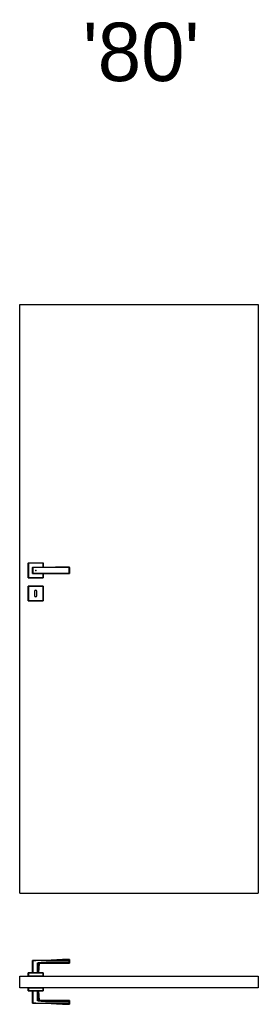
# Model space of a CAD drawing. Header units: millimetres. Extents: x 357 to 12975, y -381 to 2993.
# Tile 3 of 8: x 6157 to 6975, y -381 to 2993. Entities that reach past the tile are written whole.
import ezdxf

# ---------------------------------------------------------------- set-up
doc = ezdxf.new("R2010")
doc.units = ezdxf.units.MM
doc.layers.get('0').update_dxf_attribs({"color": 250})
doc.layers.add('główna', color=250, linetype='Continuous', lineweight=25)
doc.layers.add('wymiary', color=250, linetype='Continuous', lineweight=13)
doc.styles.get("Standard").update_dxf_attribs({"font": 'arial.ttf'})

msp = doc.modelspace()

# ---------------------------------------------------------------- linework, layer by layer
for p, q in [((6156.6, 0), (6156.6, 2017)), ((6156.6, 2017), (6974.6, 2017)), ((6974.6, 2017), (6974.6, 0)), ((6156.6, 0), (6974.6, 0))]:
    msp.add_line(p, q)
at = {"linetype": 'Continuous'}
for p, q in [((6186.1, 1080.5), (6186.1, 1130.5)), ((6186.6, 1130.5), (6186.1, 1130.5)), ((6186.6, 1131), (6186.6, 1130.5)), ((6186.6, 1131), (6236.6, 1131)), ((6186.6, 1130.5), (6186.6, 1080.5)), ((6236.6, 1130.5), (6186.6, 1130.5)), ((6236.6, 1131), (6236.6, 1130.5)), ((6237.1, 1130.5), (6236.6, 1130.5)), ((6236.6, 1116.5), (6236.6, 1130.5)), ((6237.1, 1130.5), (6237.1, 1116.5)), ((6186.1, 1080.5), (6186.6, 1080.5)), ((6186.6, 1080.5), (6186.6, 1080)), ((6186.6, 1080.5), (6236.6, 1080.5)), ((6236.6, 1080), (6186.6, 1080)), ((6236.6, 1080.5), (6236.6, 1094.5)), ((6237.1, 1080.5), (6236.6, 1080.5)), ((6236.6, 1080), (6236.6, 1080.5)), ((6237.1, 1094.5), (6237.1, 1080.5)), ((6186.1, 1051.5), (6186.6, 1051.5)), ((6186.1, 1001.5), (6186.1, 1051.5)), ((6186.6, 1052), (6186.6, 1051.5)), ((6186.6, 1052), (6236.6, 1052)), ((6236.6, 1051.5), (6186.6, 1051.5)), ((6186.6, 1051.5), (6186.6, 1001.5)), ((6236.6, 1052), (6236.6, 1051.5)), ((6236.6, 1001.5), (6236.6, 1051.5)), ((6237.1, 1051.5), (6236.6, 1051.5)), ((6237.1, 1051.5), (6237.1, 1001.5)), ((6207.6, 1033.5), (6207.6, 1019.5)), ((6215.6, 1019.5), (6215.6, 1033.5)), ((6186.1, 1001.5), (6186.6, 1001.5)), ((6186.6, 1001.5), (6186.6, 1001)), ((6186.6, 1001.5), (6236.6, 1001.5)), ((6236.6, 1001), (6186.6, 1001)), ((6236.6, 1001), (6236.6, 1001.5)), ((6236.6, 1001.5), (6237.1, 1001.5)), ((6201.1, -231.1), (6201.6, -231.1)), ((6201.1, -273.2), (6201.1, -231.1)), ((6201.6, -230.6), (6201.6, -231.1)), ((6201.6, -231.1), (6201.6, -273.2)), ((6326.6, -230.1), (6326.6, -230.5)), ((6327.1, -230.5), (6326.6, -230.5)), ((6326.6, -236), (6326.6, -230.5)), ((6326.6, -236.4), (6326.6, -236)), ((6327.1, -236), (6326.6, -236)), ((6327.1, -230.5), (6327.1, -236)), ((6218, -239.7), (6218.3, -239.7)), ((6219.5, -238.8), (6219.5, -239.3)), ((6186.1, -273.7), (6186.6, -273.7)), ((6186.1, -284.2), (6186.1, -273.7)), ((6186.6, -284.2), (6186.1, -284.2)), ((6186.6, -273.2), (6186.6, -273.7)), ((6186.6, -273.2), (6236.6, -273.2)), ((6236.6, -273.7), (6186.6, -273.7)), ((6186.6, -273.7), (6186.6, -284.2)), ((6236.6, -284.2), (6186.6, -284.2)), ((6236.6, -273.2), (6236.6, -273.7)), ((6236.6, -284.2), (6236.6, -273.7)), ((6236.6, -273.7), (6237.1, -273.7)), ((6237.1, -284.2), (6236.6, -284.2)), ((6237.1, -273.7), (6237.1, -284.2)), ((6186.1, -334.7), (6186.1, -324.2)), ((6186.1, -324.2), (6186.6, -324.2)), ((6186.6, -334.7), (6186.1, -334.7)), ((6186.6, -324.2), (6186.6, -334.7)), ((6186.6, -324.2), (6236.6, -324.2)), ((6186.6, -334.7), (6186.6, -335.2)), ((6186.6, -334.7), (6236.6, -334.7)), ((6236.6, -335.2), (6186.6, -335.2)), ((6201.1, -377.3), (6201.1, -335.2)), ((6201.6, -335.2), (6201.6, -377.3)), ((6236.6, -324.2), (6237.1, -324.2)), ((6236.6, -334.7), (6236.6, -324.2)), ((6237.1, -334.7), (6236.6, -334.7)), ((6236.6, -334.7), (6236.6, -335.2)), ((6237.1, -324.2), (6237.1, -334.7)), ((6218.3, -368.7), (6218, -368.7)), ((6219.5, -369.1), (6219.5, -369.6)), ((6201.1, -377.3), (6201.6, -377.3)), ((6201.6, -377.8), (6201.6, -377.3)), ((6326.6, -372), (6326.6, -372.4)), ((6326.6, -377.9), (6326.6, -372.4)), ((6327.1, -372.4), (6326.6, -372.4)), ((6326.6, -377.9), (6326.6, -378.3)), ((6327.1, -377.9), (6326.6, -377.9)), ((6327.1, -372.4), (6327.1, -377.9))]:
    msp.add_line(p, q, dxfattribs=at)
for points in [[(6201.1, 1095), (6201.1, 1095.4), (6201.1, 1095.8), (6201.1, 1096.2), (6201.1, 1096.6), (6201.1, 1097), (6201.1, 1097.4), (6201.1, 1097.8), (6201.1, 1098.2), (6201.1, 1098.6), (6201.1, 1099.1), (6201.1, 1099.5), (6201.1, 1099.9), (6201.1, 1100.3), (6201.1, 1100.7), (6201.1, 1101.2), (6201.1, 1101.6), (6201.1, 1102), (6201.1, 1102.5), (6201.1, 1102.9), (6201.1, 1103.3), (6201.1, 1103.8), (6201.1, 1104.2), (6201.1, 1104.6), (6201.1, 1105.1), (6201.1, 1105.5), (6201.1, 1105.9), (6201.1, 1106.4), (6201.1, 1106.8), (6201.1, 1107.3), (6201.1, 1107.7), (6201.1, 1108.1), (6201.1, 1108.6), (6201.1, 1109), (6201.1, 1109.4), (6201.1, 1109.8), (6201.1, 1110.3), (6201.1, 1110.7), (6201.1, 1111.1), (6201.1, 1111.5), (6201.1, 1111.9), (6201.1, 1112.4), (6201.1, 1112.8), (6201.1, 1113.2), (6201.1, 1113.6), (6201.1, 1114), (6201.1, 1114.4), (6201.1, 1114.8), (6201.1, 1115.2), (6201.1, 1115.6), (6201.1, 1116)], [(6201.6, 1116.5), (6204.1, 1116.5), (6206.6, 1116.5), (6209.1, 1116.5), (6211.6, 1116.5), (6214.1, 1116.5), (6216.6, 1116.5), (6219.1, 1116.5), (6221.6, 1116.5), (6224.1, 1116.5), (6226.6, 1116.5), (6229.1, 1116.5), (6231.6, 1116.5), (6234.1, 1116.5), (6236.6, 1116.5), (6239.1, 1116.5), (6241.6, 1116.5), (6244.1, 1116.5), (6246.6, 1116.5), (6249.1, 1116.5), (6251.6, 1116.5), (6254.1, 1116.5), (6256.6, 1116.5), (6259.1, 1116.5), (6261.6, 1116.5), (6264.1, 1116.5), (6266.6, 1116.5), (6269.1, 1116.5), (6271.6, 1116.5), (6274.1, 1116.5), (6276.6, 1116.5), (6279.1, 1116.5), (6281.6, 1116.5), (6284.1, 1116.5), (6286.6, 1116.5), (6289.1, 1116.5), (6291.6, 1116.5), (6294.1, 1116.5), (6296.6, 1116.5), (6299.1, 1116.5), (6301.6, 1116.5), (6304.1, 1116.5), (6306.6, 1116.5), (6309.1, 1116.5), (6311.6, 1116.5), (6314.1, 1116.5), (6316.6, 1116.5), (6319.1, 1116.5), (6321.6, 1116.5), (6324.1, 1116.5), (6326.6, 1116.5)], [(6326.6, 1116.2), (6324.1, 1116.2), (6321.6, 1116.2), (6319.1, 1116.2), (6316.6, 1116.2), (6314.1, 1116.2), (6311.6, 1116.2), (6309.1, 1116.2), (6306.6, 1116.2), (6304.1, 1116.2), (6301.6, 1116.2), (6299.1, 1116.2), (6296.6, 1116.1), (6294.1, 1116.1), (6291.6, 1116.1), (6289.1, 1116.1), (6286.6, 1116.1), (6284.1, 1116.1), (6281.6, 1116.1), (6279.1, 1116.1), (6276.6, 1116), (6274.1, 1116), (6271.6, 1116), (6269.1, 1116), (6266.6, 1116), (6264.1, 1116), (6261.6, 1116), (6259.1, 1116), (6256.6, 1116), (6254.1, 1116), (6251.6, 1116), (6249.1, 1115.9), (6246.6, 1115.9), (6244.1, 1115.9), (6241.6, 1115.9), (6239.1, 1115.9), (6236.6, 1115.9), (6234.1, 1115.9), (6231.6, 1115.9), (6229.1, 1115.9), (6226.6, 1115.8), (6224.1, 1115.8), (6221.6, 1115.8), (6219.1, 1115.8), (6216.6, 1115.8), (6214.1, 1115.8), (6211.6, 1115.8), (6209.1, 1115.8), (6206.6, 1115.8), (6204.1, 1115.8), (6201.6, 1115.8)], [(6201.6, 1115.8), (6201.6, 1115.4), (6201.6, 1115), (6201.6, 1114.6), (6201.6, 1114.2), (6201.6, 1113.8), (6201.6, 1113.4), (6201.6, 1113), (6201.6, 1112.6), (6201.6, 1112.2), (6201.6, 1111.8), (6201.6, 1111.4), (6201.6, 1111), (6201.6, 1110.6), (6201.6, 1110.2), (6201.6, 1109.7), (6201.6, 1109.3), (6201.6, 1108.9), (6201.6, 1108.5), (6201.6, 1108.1), (6201.6, 1107.6), (6201.6, 1107.2), (6201.6, 1106.8), (6201.6, 1106.4), (6201.6, 1105.9), (6201.6, 1105.5), (6201.6, 1105.1), (6201.6, 1104.6), (6201.6, 1104.2), (6201.6, 1103.8), (6201.6, 1103.4), (6201.6, 1102.9), (6201.6, 1102.5), (6201.6, 1102.1), (6201.6, 1101.7), (6201.6, 1101.3), (6201.6, 1100.9), (6201.6, 1100.4), (6201.6, 1100), (6201.6, 1099.6), (6201.6, 1099.2), (6201.6, 1098.8), (6201.6, 1098.4), (6201.6, 1098), (6201.6, 1097.6), (6201.6, 1097.2), (6201.6, 1096.8), (6201.6, 1096.4), (6201.6, 1096), (6201.6, 1095.6), (6201.6, 1095.2)], [(6326.6, 1094.8), (6326.6, 1095.1), (6326.6, 1095.5), (6326.6, 1096), (6326.6, 1096.4), (6326.6, 1096.8), (6326.6, 1097.2), (6326.6, 1097.6), (6326.6, 1098), (6326.6, 1098.5), (6326.6, 1098.9), (6326.6, 1099.3), (6326.6, 1099.7), (6326.6, 1100.2), (6326.6, 1100.6), (6326.6, 1101), (6326.6, 1101.5), (6326.6, 1101.9), (6326.6, 1102.4), (6326.6, 1102.8), (6326.6, 1103.2), (6326.6, 1103.7), (6326.6, 1104.1), (6326.6, 1104.6), (6326.6, 1105), (6326.6, 1105.5), (6326.6, 1105.9), (6326.6, 1106.4), (6326.6, 1106.8), (6326.6, 1107.3), (6326.6, 1107.7), (6326.6, 1108.2), (6326.6, 1108.6), (6326.6, 1109.1), (6326.6, 1109.5), (6326.6, 1109.9), (6326.6, 1110.4), (6326.6, 1110.8), (6326.6, 1111.2), (6326.6, 1111.7), (6326.6, 1112.1), (6326.6, 1112.5), (6326.6, 1113), (6326.6, 1113.4), (6326.6, 1113.8), (6326.6, 1114.2), (6326.6, 1114.6), (6326.6, 1115), (6326.6, 1115.5), (6326.6, 1115.9), (6326.6, 1116.2)], [(6327.1, 1116), (6327.1, 1115.6), (6327.1, 1115.2), (6327.1, 1114.8), (6327.1, 1114.4), (6327.1, 1114), (6327.1, 1113.6), (6327.1, 1113.2), (6327.1, 1112.8), (6327.1, 1112.4), (6327.1, 1112), (6327.1, 1111.5), (6327.1, 1111.1), (6327.1, 1110.7), (6327.1, 1110.3), (6327.1, 1109.8), (6327.1, 1109.4), (6327.1, 1109), (6327.1, 1108.6), (6327.1, 1108.1), (6327.1, 1107.7), (6327.1, 1107.3), (6327.1, 1106.8), (6327.1, 1106.4), (6327.1, 1105.9), (6327.1, 1105.5), (6327.1, 1105.1), (6327.1, 1104.6), (6327.1, 1104.2), (6327.1, 1103.7), (6327.1, 1103.3), (6327.1, 1102.9), (6327.1, 1102.4), (6327.1, 1102), (6327.1, 1101.6), (6327.1, 1101.2), (6327.1, 1100.7), (6327.1, 1100.3), (6327.1, 1099.9), (6327.1, 1099.5), (6327.1, 1099), (6327.1, 1098.6), (6327.1, 1098.2), (6327.1, 1097.8), (6327.1, 1097.4), (6327.1, 1097), (6327.1, 1096.6), (6327.1, 1096.2), (6327.1, 1095.8), (6327.1, 1095.4), (6327.1, 1095)], [(6201.6, 1095.2), (6204.1, 1095.2), (6206.6, 1095.2), (6209.1, 1095.2), (6211.6, 1095.2), (6214.1, 1095.2), (6216.6, 1095.2), (6219.1, 1095.2), (6221.6, 1095.2), (6224.1, 1095.2), (6226.6, 1095.2), (6229.1, 1095.1), (6231.6, 1095.1), (6234.1, 1095.1), (6236.6, 1095.1), (6239.1, 1095.1), (6241.6, 1095.1), (6244.1, 1095.1), (6246.6, 1095.1), (6249.1, 1095.1), (6251.6, 1095), (6254.1, 1095), (6256.6, 1095), (6259.1, 1095), (6261.6, 1095), (6264.1, 1095), (6266.6, 1095), (6269.1, 1095), (6271.6, 1095), (6274.1, 1095), (6276.6, 1095), (6279.1, 1094.9), (6281.6, 1094.9), (6284.1, 1094.9), (6286.6, 1094.9), (6289.1, 1094.9), (6291.6, 1094.9), (6294.1, 1094.9), (6296.6, 1094.9), (6299.1, 1094.8), (6301.6, 1094.8), (6304.1, 1094.8), (6306.6, 1094.8), (6309.1, 1094.8), (6311.6, 1094.8), (6314.1, 1094.8), (6316.6, 1094.8), (6319.1, 1094.8), (6321.6, 1094.8), (6324.1, 1094.8), (6326.6, 1094.8)], [(6326.6, 1094.5), (6324.1, 1094.5), (6321.6, 1094.5), (6319.1, 1094.5), (6316.6, 1094.5), (6314.1, 1094.5), (6311.6, 1094.5), (6309.1, 1094.5), (6306.6, 1094.5), (6304.1, 1094.5), (6301.6, 1094.5), (6299.1, 1094.5), (6296.6, 1094.5), (6294.1, 1094.5), (6291.6, 1094.5), (6289.1, 1094.5), (6286.6, 1094.5), (6284.1, 1094.5), (6281.6, 1094.5), (6279.1, 1094.5), (6276.6, 1094.5), (6274.1, 1094.5), (6271.6, 1094.5), (6269.1, 1094.5), (6266.6, 1094.5), (6264.1, 1094.5), (6261.6, 1094.5), (6259.1, 1094.5), (6256.6, 1094.5), (6254.1, 1094.5), (6251.6, 1094.5), (6249.1, 1094.5), (6246.6, 1094.5), (6244.1, 1094.5), (6241.6, 1094.5), (6239.1, 1094.5), (6236.6, 1094.5), (6234.1, 1094.5), (6231.6, 1094.5), (6229.1, 1094.5), (6226.6, 1094.5), (6224.1, 1094.5), (6221.6, 1094.5), (6219.1, 1094.5), (6216.6, 1094.5), (6214.1, 1094.5), (6211.6, 1094.5), (6209.1, 1094.5), (6206.6, 1094.5), (6204.1, 1094.5), (6201.6, 1094.5)], [(6201.6, -230.6), (6204.1, -230.6), (6206.6, -230.6), (6209.1, -230.6), (6211.6, -230.6), (6214.1, -230.5), (6216.6, -230.5), (6219.1, -230.5), (6221.6, -230.5), (6224.1, -230.4), (6226.6, -230.4), (6229.1, -230.4), (6231.6, -230.4), (6234.1, -230.4), (6236.6, -230.3), (6239.1, -230.3), (6241.6, -230.3), (6244.1, -230.3), (6246.6, -230.3), (6249.1, -230.3), (6251.6, -230.2), (6254.1, -230.2), (6256.6, -230.2), (6259.1, -230.2), (6261.6, -230.2), (6264.1, -230.2), (6266.6, -230.2), (6269.1, -230.2), (6271.6, -230.2), (6274.1, -230.2), (6276.6, -230.2), (6279.1, -230.2), (6281.6, -230.1), (6284.1, -230.1), (6286.6, -230.1), (6289.1, -230.1), (6291.6, -230.1), (6294.1, -230.1), (6296.6, -230.1), (6299.1, -230.1), (6301.6, -230.1), (6304.1, -230.1), (6306.6, -230.1), (6309.1, -230.1), (6311.6, -230.1), (6314.1, -230.1), (6316.6, -230.1), (6319.1, -230.1), (6321.6, -230.1), (6324.1, -230.1), (6326.6, -230.1)], [(6326.6, -230.5), (6324.1, -230.5), (6321.6, -230.5), (6319.1, -230.5), (6316.6, -230.5), (6314.1, -230.5), (6311.6, -230.5), (6309.1, -230.5), (6306.6, -230.5), (6304.1, -230.5), (6301.6, -230.6), (6299.1, -230.6), (6296.6, -230.6), (6294.1, -230.6), (6291.6, -230.6), (6289.1, -230.6), (6286.6, -230.6), (6284.1, -230.6), (6281.6, -230.6), (6279.1, -230.6), (6276.6, -230.7), (6274.1, -230.7), (6271.6, -230.7), (6269.1, -230.7), (6266.6, -230.7), (6264.1, -230.7), (6261.6, -230.7), (6259.1, -230.7), (6256.6, -230.7), (6254.1, -230.7), (6251.6, -230.7), (6249.1, -230.8), (6246.6, -230.8), (6244.1, -230.8), (6241.6, -230.8), (6239.1, -230.8), (6236.6, -230.8), (6234.1, -230.8), (6231.6, -230.9), (6229.1, -230.9), (6226.6, -230.9), (6224.1, -230.9), (6221.6, -230.9), (6219.1, -231), (6216.6, -231), (6214.1, -231), (6211.6, -231), (6209.1, -231), (6206.6, -231), (6204.1, -231), (6201.6, -231.1)], [(6219.5, -238.8), (6221.6, -238.6), (6223.7, -238.5), (6225.9, -238.4), (6228, -238.2), (6230.2, -238), (6232.3, -237.9), (6234.4, -237.7), (6236.6, -237.6), (6238.7, -237.4), (6240.9, -237.3), (6243, -237.1), (6245.1, -237), (6247.3, -236.8), (6249.4, -236.7), (6251.6, -236.6), (6253.7, -236.4), (6255.8, -236.3), (6258, -236.2), (6260.1, -236.1), (6262.3, -236), (6264.4, -236), (6266.6, -236), (6268.7, -236), (6270.8, -236), (6273, -236), (6275.1, -236), (6277.3, -236), (6279.4, -236), (6281.6, -236), (6283.7, -236), (6285.9, -236), (6288, -236), (6290.2, -236), (6292.3, -236), (6294.5, -236), (6296.6, -236), (6298.7, -236), (6300.9, -236), (6303, -236), (6305.2, -236), (6307.3, -236), (6309.5, -236), (6311.6, -236), (6313.8, -236), (6315.9, -236), (6318.1, -236), (6320.2, -236), (6322.4, -236), (6324.5, -236), (6326.6, -236)], [(6326.6, -227.2), (6325.4, -227.3), (6324.1, -227.3), (6322.9, -227.3), (6321.6, -227.4), (6320.4, -227.4), (6319.1, -227.5), (6317.9, -227.5), (6316.6, -227.5), (6315.4, -227.6), (6314.1, -227.7), (6312.9, -227.7), (6311.6, -227.8), (6310.4, -227.8), (6309.1, -227.9), (6307.9, -228), (6306.6, -228), (6305.4, -228.1), (6304.1, -228.2), (6302.9, -228.2), (6301.6, -228.3), (6300.4, -228.4), (6299.1, -228.5), (6297.9, -228.5), (6296.6, -228.6), (6295.4, -228.7), (6294.1, -228.7), (6292.9, -228.8), (6291.6, -228.9), (6290.4, -229), (6289.1, -229), (6287.9, -229.1), (6286.6, -229.2), (6285.4, -229.3), (6284.1, -229.3), (6282.9, -229.4), (6281.6, -229.5), (6280.4, -229.5), (6279.1, -229.6), (6277.9, -229.7), (6276.6, -229.7), (6275.4, -229.8), (6274.1, -229.8), (6272.9, -229.9), (6271.6, -229.9), (6270.4, -230), (6269.1, -230), (6267.9, -230.1), (6266.6, -230.1), (6265.4, -230.2), (6264.1, -230.2)], [(6326.6, -230.1), (6326.6, -229.9), (6326.6, -229.8), (6326.6, -229.7), (6326.6, -229.6), (6326.6, -229.5), (6326.6, -229.4), (6326.6, -229.3), (6326.6, -229.2), (6326.6, -229.1), (6326.6, -229), (6326.6, -229), (6326.6, -228.9), (6326.6, -228.8), (6326.6, -228.7), (6326.6, -228.6), (6326.6, -228.5), (6326.6, -228.5), (6326.6, -228.4), (6326.6, -228.3), (6326.6, -228.2), (6326.6, -228.2), (6326.6, -228.1), (6326.6, -228), (6326.6, -228), (6326.6, -227.9), (6326.6, -227.9), (6326.6, -227.8), (6326.6, -227.8), (6326.6, -227.7), (6326.6, -227.7), (6326.6, -227.6), (6326.6, -227.6), (6326.6, -227.5), (6326.6, -227.5), (6326.6, -227.5), (6326.6, -227.4), (6326.6, -227.4), (6326.6, -227.4), (6326.6, -227.4), (6326.6, -227.3), (6326.6, -227.3), (6326.6, -227.3), (6326.6, -227.3), (6326.6, -227.3), (6326.6, -227.2), (6326.6, -227.2), (6326.6, -227.2), (6326.6, -227.2), (6326.6, -227.2), (6326.6, -227.2)], [(6327.1, -227.7), (6327.1, -227.7), (6327.1, -227.7), (6327.1, -227.7), (6327.1, -227.7), (6327.1, -227.7), (6327.1, -227.8), (6327.1, -227.8), (6327.1, -227.8), (6327.1, -227.8), (6327.1, -227.8), (6327.1, -227.8), (6327.1, -227.9), (6327.1, -227.9), (6327.1, -227.9), (6327.1, -228), (6327.1, -228), (6327.1, -228), (6327.1, -228.1), (6327.1, -228.1), (6327.1, -228.2), (6327.1, -228.2), (6327.1, -228.3), (6327.1, -228.3), (6327.1, -228.4), (6327.1, -228.4), (6327.1, -228.5), (6327.1, -228.5), (6327.1, -228.6), (6327.1, -228.7), (6327.1, -228.7), (6327.1, -228.8), (6327.1, -228.9), (6327.1, -228.9), (6327.1, -229), (6327.1, -229.1), (6327.1, -229.2), (6327.1, -229.2), (6327.1, -229.3), (6327.1, -229.4), (6327.1, -229.5), (6327.1, -229.6), (6327.1, -229.7), (6327.1, -229.8), (6327.1, -229.9), (6327.1, -230), (6327.1, -230.1), (6327.1, -230.2), (6327.1, -230.3), (6327.1, -230.4), (6327.1, -230.5)], [(6327.1, -236), (6327.1, -236.1), (6327.1, -236.2), (6327.1, -236.4), (6327.1, -236.5), (6327.1, -236.7), (6327.1, -236.8), (6327.1, -236.9), (6327.1, -237), (6327.1, -237.2), (6327.1, -237.3), (6327.1, -237.4), (6327.1, -237.5), (6327.1, -237.6), (6327.1, -237.7), (6327.1, -237.8), (6327.1, -237.9), (6327.1, -238), (6327.1, -238.1), (6327.1, -238.2), (6327.1, -238.3), (6327.1, -238.4), (6327.1, -238.5), (6327.1, -238.6), (6327.1, -238.7), (6327.1, -238.7), (6327.1, -238.8), (6327.1, -238.9), (6327.1, -239), (6327.1, -239), (6327.1, -239.1), (6327.1, -239.1), (6327.1, -239.2), (6327.1, -239.2), (6327.1, -239.3), (6327.1, -239.3), (6327.1, -239.4), (6327.1, -239.4), (6327.1, -239.5), (6327.1, -239.5), (6327.1, -239.5), (6327.1, -239.6), (6327.1, -239.6), (6327.1, -239.6), (6327.1, -239.6), (6327.1, -239.7), (6327.1, -239.7), (6327.1, -239.7), (6327.1, -239.7), (6327.1, -239.7), (6327.1, -239.7)], [(6217.9, -273.2), (6217.9, -272.5), (6217.9, -271.9), (6217.9, -271.2), (6217.9, -270.5), (6217.9, -269.9), (6217.9, -269.2), (6217.9, -268.5), (6217.9, -267.8), (6217.9, -267.2), (6217.9, -266.5), (6217.9, -265.8), (6217.9, -265.2), (6217.9, -264.5), (6217.9, -263.8), (6217.9, -263.2), (6217.9, -262.5), (6217.9, -261.8), (6217.9, -261.1), (6217.9, -260.5), (6217.9, -259.8), (6217.9, -259.1), (6218, -258.5), (6218, -257.8), (6218, -257.1), (6218, -256.5), (6218, -255.8), (6218, -255.1), (6218, -254.4), (6218, -253.8), (6218, -253.1), (6218, -252.4), (6218, -251.8), (6218, -251.1), (6218, -250.4), (6218, -249.8), (6218, -249.1), (6218, -248.4), (6218, -247.7), (6218, -247.1), (6218, -246.4), (6218, -245.7), (6218, -245.1), (6218, -244.4), (6218, -243.7), (6218, -243.1), (6218, -242.4), (6218, -241.7), (6218, -241.1), (6218, -240.4), (6218, -239.7)], [(6218, -239.7), (6218, -239.7), (6218, -239.6), (6218, -239.6), (6218, -239.6), (6218, -239.5), (6218.1, -239.5), (6218.1, -239.5), (6218.1, -239.4), (6218.1, -239.4), (6218.1, -239.4), (6218.2, -239.3), (6218.2, -239.3), (6218.2, -239.3), (6218.2, -239.3), (6218.3, -239.2), (6218.3, -239.2), (6218.3, -239.2), (6218.3, -239.2), (6218.4, -239.1), (6218.4, -239.1), (6218.4, -239.1), (6218.5, -239.1), (6218.5, -239.1), (6218.5, -239), (6218.6, -239), (6218.6, -239), (6218.6, -239), (6218.7, -239), (6218.7, -239), (6218.7, -238.9), (6218.8, -238.9), (6218.8, -238.9), (6218.8, -238.9), (6218.9, -238.9), (6218.9, -238.9), (6219, -238.9), (6219, -238.9), (6219, -238.9), (6219.1, -238.8), (6219.1, -238.8), (6219.1, -238.8), (6219.2, -238.8), (6219.2, -238.8), (6219.2, -238.8), (6219.3, -238.8), (6219.3, -238.8), (6219.4, -238.8), (6219.4, -238.8), (6219.4, -238.8), (6219.5, -238.8)], [(6218.3, -239.7), (6218.3, -239.7), (6218.3, -239.7), (6218.3, -239.6), (6218.3, -239.6), (6218.3, -239.6), (6218.3, -239.6), (6218.4, -239.5), (6218.4, -239.5), (6218.4, -239.5), (6218.4, -239.5), (6218.5, -239.5), (6218.5, -239.5), (6218.5, -239.5), (6218.5, -239.4), (6218.6, -239.4), (6218.6, -239.4), (6218.6, -239.4), (6218.6, -239.4), (6218.7, -239.4), (6218.7, -239.4), (6218.7, -239.4), (6218.7, -239.4), (6218.8, -239.4), (6218.8, -239.4), (6218.8, -239.4), (6218.8, -239.4), (6218.9, -239.3), (6218.9, -239.3), (6218.9, -239.3), (6219, -239.3), (6219, -239.3), (6219, -239.3), (6219, -239.3), (6219.1, -239.3), (6219.1, -239.3), (6219.1, -239.3), (6219.1, -239.3), (6219.2, -239.3), (6219.2, -239.3), (6219.2, -239.3), (6219.3, -239.3), (6219.3, -239.3), (6219.3, -239.3), (6219.3, -239.3), (6219.4, -239.3), (6219.4, -239.3), (6219.4, -239.3), (6219.4, -239.3), (6219.5, -239.3), (6219.5, -239.3)], [(6224.4, -240.8), (6224.4, -240.8), (6224.3, -240.8), (6224.3, -240.8), (6224.3, -240.8), (6224.3, -240.7), (6224.3, -240.7), (6224.2, -240.7), (6224.2, -240.7), (6224.1, -240.7), (6224.1, -240.7), (6224, -240.7), (6224, -240.6), (6223.9, -240.6), (6223.9, -240.6), (6223.8, -240.6), (6223.7, -240.6), (6223.6, -240.5), (6223.5, -240.5), (6223.4, -240.5), (6223.3, -240.4), (6223.2, -240.4), (6223.1, -240.4), (6223, -240.4), (6222.9, -240.3), (6222.8, -240.3), (6222.6, -240.3), (6222.5, -240.2), (6222.4, -240.2), (6222.2, -240.2), (6222.1, -240.1), (6221.9, -240.1), (6221.8, -240.1), (6221.6, -240.1), (6221.4, -240), (6221.3, -240), (6221.1, -240), (6220.9, -239.9), (6220.7, -239.9), (6220.5, -239.9), (6220.4, -239.9), (6220.2, -239.8), (6220, -239.8), (6219.8, -239.8), (6219.6, -239.8), (6219.4, -239.8), (6219.1, -239.8), (6218.9, -239.7), (6218.7, -239.7), (6218.5, -239.7), (6218.3, -239.7)], [(6218.3, -239.7), (6218.3, -240.4), (6218.3, -241.1), (6218.3, -241.7), (6218.3, -242.4), (6218.3, -243.1), (6218.3, -243.7), (6218.3, -244.4), (6218.3, -245.1), (6218.3, -245.7), (6218.3, -246.4), (6218.3, -247.1), (6218.3, -247.7), (6218.3, -248.4), (6218.3, -249.1), (6218.3, -249.8), (6218.3, -250.4), (6218.3, -251.1), (6218.3, -251.8), (6218.3, -252.4), (6218.3, -253.1), (6218.3, -253.8), (6218.3, -254.4), (6218.3, -255.1), (6218.3, -255.8), (6218.3, -256.5), (6218.3, -257.1), (6218.3, -257.8), (6218.3, -258.5), (6218.3, -259.1), (6218.3, -259.8), (6218.3, -260.5), (6218.3, -261.1), (6218.3, -261.8), (6218.3, -262.5), (6218.3, -263.2), (6218.3, -263.8), (6218.3, -264.5), (6218.3, -265.2), (6218.3, -265.8), (6218.3, -266.5), (6218.3, -267.2), (6218.3, -267.8), (6218.3, -268.5), (6218.3, -269.2), (6218.3, -269.9), (6218.3, -270.5), (6218.3, -271.2), (6218.3, -271.9), (6218.3, -272.5), (6218.3, -273.2)], [(6326.6, -236.4), (6324.5, -236.4), (6322.4, -236.4), (6320.2, -236.4), (6318.1, -236.4), (6315.9, -236.4), (6313.8, -236.4), (6311.6, -236.4), (6309.5, -236.4), (6307.3, -236.4), (6305.2, -236.4), (6303, -236.4), (6300.9, -236.4), (6298.8, -236.4), (6296.6, -236.4), (6294.5, -236.4), (6292.3, -236.4), (6290.2, -236.4), (6288, -236.4), (6285.9, -236.4), (6283.7, -236.4), (6281.6, -236.4), (6279.4, -236.4), (6277.3, -236.4), (6275.2, -236.4), (6273, -236.4), (6270.9, -236.4), (6268.7, -236.4), (6266.6, -236.3), (6264.4, -236.3), (6262.3, -236.4), (6260.1, -236.5), (6258, -236.6), (6255.9, -236.7), (6253.7, -236.8), (6251.6, -237), (6249.4, -237.1), (6247.3, -237.2), (6245.2, -237.4), (6243, -237.5), (6240.9, -237.7), (6238.7, -237.9), (6236.6, -238), (6234.5, -238.2), (6232.3, -238.4), (6230.2, -238.5), (6228.1, -238.7), (6225.9, -238.8), (6223.8, -239), (6221.6, -239.1), (6219.5, -239.3)], [(6219.5, -239.3), (6219.7, -239.3), (6219.9, -239.3), (6220.1, -239.3), (6220.3, -239.3), (6220.5, -239.4), (6220.7, -239.4), (6220.8, -239.4), (6221, -239.4), (6221.2, -239.5), (6221.4, -239.5), (6221.5, -239.5), (6221.7, -239.5), (6221.9, -239.6), (6222, -239.6), (6222.2, -239.6), (6222.3, -239.6), (6222.5, -239.7), (6222.6, -239.7), (6222.7, -239.7), (6222.9, -239.8), (6223, -239.8), (6223.1, -239.8), (6223.2, -239.8), (6223.4, -239.9), (6223.5, -239.9), (6223.6, -239.9), (6223.7, -240), (6223.8, -240), (6223.9, -240), (6224, -240), (6224.1, -240.1), (6224.1, -240.1), (6224.2, -240.1), (6224.3, -240.1), (6224.4, -240.1), (6224.4, -240.2), (6224.5, -240.2), (6224.5, -240.2), (6224.6, -240.2), (6224.6, -240.2), (6224.7, -240.2), (6224.7, -240.3), (6224.8, -240.3), (6224.8, -240.3), (6224.8, -240.3), (6224.8, -240.3), (6224.8, -240.3), (6224.9, -240.3), (6224.9, -240.3), (6224.9, -240.3)], [(6222, -273.2), (6224.4, -240.8)], [(6224.4, -240.8), (6224.4, -240.7), (6224.4, -240.7), (6224.4, -240.7), (6224.4, -240.7), (6224.4, -240.7), (6224.4, -240.7), (6224.4, -240.7), (6224.4, -240.6), (6224.4, -240.6), (6224.4, -240.6), (6224.4, -240.6), (6224.4, -240.6), (6224.4, -240.6), (6224.4, -240.6), (6224.4, -240.5), (6224.4, -240.5), (6224.4, -240.5), (6224.5, -240.5), (6224.5, -240.5), (6224.5, -240.5), (6224.5, -240.5), (6224.5, -240.5), (6224.5, -240.5), (6224.5, -240.4), (6224.5, -240.4), (6224.5, -240.4), (6224.5, -240.4), (6224.6, -240.4), (6224.6, -240.4), (6224.6, -240.4), (6224.6, -240.4), (6224.6, -240.4), (6224.6, -240.4), (6224.6, -240.4), (6224.6, -240.3), (6224.7, -240.3), (6224.7, -240.3), (6224.7, -240.3), (6224.7, -240.3), (6224.7, -240.3), (6224.7, -240.3), (6224.7, -240.3), (6224.8, -240.3), (6224.8, -240.3), (6224.8, -240.3), (6224.8, -240.3), (6224.8, -240.3), (6224.8, -240.3), (6224.8, -240.3), (6224.9, -240.3)], [(6224.9, -240.3), (6226.9, -240.3), (6228.9, -240.3), (6231, -240.3), (6233, -240.3), (6235, -240.3), (6237.1, -240.3), (6239.1, -240.3), (6241.1, -240.3), (6243.2, -240.3), (6245.2, -240.3), (6247.2, -240.3), (6249.3, -240.3), (6251.3, -240.3), (6253.4, -240.3), (6255.4, -240.2), (6257.4, -240.2), (6259.5, -240.2), (6261.5, -240.2), (6263.5, -240.2), (6265.6, -240.2), (6267.6, -240.2), (6269.6, -240.2), (6271.7, -240.2), (6273.7, -240.2), (6275.7, -240.2), (6277.8, -240.2), (6279.8, -240.2), (6281.9, -240.2), (6283.9, -240.2), (6285.9, -240.2), (6288, -240.2), (6290, -240.2), (6292, -240.2), (6294.1, -240.2), (6296.1, -240.2), (6298.1, -240.2), (6300.2, -240.2), (6302.2, -240.2), (6304.2, -240.2), (6306.3, -240.2), (6308.3, -240.2), (6310.4, -240.2), (6312.4, -240.2), (6314.4, -240.2), (6316.5, -240.2), (6318.5, -240.2), (6320.5, -240.2), (6322.6, -240.2), (6324.6, -240.2), (6326.6, -240.2)], [(6326.6, -240.2), (6326.6, -240.2), (6326.6, -240.2), (6326.6, -240.2), (6326.6, -240.2), (6326.6, -240.2), (6326.6, -240.1), (6326.6, -240.1), (6326.6, -240.1), (6326.6, -240.1), (6326.6, -240), (6326.6, -240), (6326.6, -240), (6326.6, -239.9), (6326.6, -239.9), (6326.6, -239.8), (6326.6, -239.8), (6326.6, -239.7), (6326.6, -239.7), (6326.6, -239.6), (6326.6, -239.6), (6326.6, -239.5), (6326.6, -239.4), (6326.6, -239.4), (6326.6, -239.3), (6326.6, -239.2), (6326.6, -239.1), (6326.6, -239), (6326.6, -239), (6326.6, -238.9), (6326.6, -238.8), (6326.6, -238.7), (6326.6, -238.6), (6326.6, -238.5), (6326.6, -238.4), (6326.6, -238.3), (6326.6, -238.2), (6326.6, -238.1), (6326.6, -237.9), (6326.6, -237.8), (6326.6, -237.7), (6326.6, -237.6), (6326.6, -237.5), (6326.6, -237.3), (6326.6, -237.2), (6326.6, -237.1), (6326.6, -236.9), (6326.6, -236.8), (6326.6, -236.6), (6326.6, -236.5), (6326.6, -236.4)], [(6218, -368.7), (6218, -368), (6218, -367.3), (6218, -366.7), (6218, -366), (6218, -365.3), (6218, -364.7), (6218, -364), (6218, -363.3), (6218, -362.7), (6218, -362), (6218, -361.3), (6218, -360.7), (6218, -360), (6218, -359.3), (6218, -358.6), (6218, -358), (6218, -357.3), (6218, -356.6), (6218, -356), (6218, -355.3), (6218, -354.6), (6218, -354), (6218, -353.3), (6218, -352.6), (6218, -351.9), (6218, -351.3), (6218, -350.6), (6218, -349.9), (6217.9, -349.3), (6217.9, -348.6), (6217.9, -347.9), (6217.9, -347.3), (6217.9, -346.6), (6217.9, -345.9), (6217.9, -345.2), (6217.9, -344.6), (6217.9, -343.9), (6217.9, -343.2), (6217.9, -342.6), (6217.9, -341.9), (6217.9, -341.2), (6217.9, -340.6), (6217.9, -339.9), (6217.9, -339.2), (6217.9, -338.5), (6217.9, -337.9), (6217.9, -337.2), (6217.9, -336.5), (6217.9, -335.9), (6217.9, -335.2)], [(6218.3, -335.2), (6218.3, -335.9), (6218.3, -336.5), (6218.3, -337.2), (6218.3, -337.9), (6218.3, -338.5), (6218.3, -339.2), (6218.3, -339.9), (6218.3, -340.6), (6218.3, -341.2), (6218.3, -341.9), (6218.3, -342.6), (6218.3, -343.2), (6218.3, -343.9), (6218.3, -344.6), (6218.3, -345.2), (6218.3, -345.9), (6218.3, -346.6), (6218.3, -347.3), (6218.3, -347.9), (6218.3, -348.6), (6218.3, -349.3), (6218.3, -349.9), (6218.3, -350.6), (6218.3, -351.3), (6218.3, -351.9), (6218.3, -352.6), (6218.3, -353.3), (6218.3, -354), (6218.3, -354.6), (6218.3, -355.3), (6218.3, -356), (6218.3, -356.6), (6218.3, -357.3), (6218.3, -358), (6218.3, -358.6), (6218.3, -359.3), (6218.3, -360), (6218.3, -360.7), (6218.3, -361.3), (6218.3, -362), (6218.3, -362.7), (6218.3, -363.3), (6218.3, -364), (6218.3, -364.7), (6218.3, -365.3), (6218.3, -366), (6218.3, -366.7), (6218.3, -367.3), (6218.3, -368), (6218.3, -368.7)], [(6224.4, -367.6), (6222, -335.2)], [(6219.5, -369.6), (6219.4, -369.6), (6219.4, -369.6), (6219.4, -369.6), (6219.3, -369.6), (6219.3, -369.6), (6219.2, -369.6), (6219.2, -369.6), (6219.2, -369.6), (6219.1, -369.6), (6219.1, -369.6), (6219.1, -369.6), (6219, -369.5), (6219, -369.5), (6219, -369.5), (6218.9, -369.5), (6218.9, -369.5), (6218.9, -369.5), (6218.8, -369.5), (6218.8, -369.5), (6218.7, -369.5), (6218.7, -369.4), (6218.7, -369.4), (6218.6, -369.4), (6218.6, -369.4), (6218.6, -369.4), (6218.5, -369.4), (6218.5, -369.3), (6218.5, -369.3), (6218.4, -369.3), (6218.4, -369.3), (6218.4, -369.3), (6218.3, -369.2), (6218.3, -369.2), (6218.3, -369.2), (6218.3, -369.2), (6218.2, -369.2), (6218.2, -369.1), (6218.2, -369.1), (6218.2, -369.1), (6218.1, -369), (6218.1, -369), (6218.1, -369), (6218.1, -368.9), (6218.1, -368.9), (6218, -368.9), (6218, -368.8), (6218, -368.8), (6218, -368.8), (6218, -368.7), (6218, -368.7)], [(6218.3, -368.7), (6218.5, -368.7), (6218.7, -368.7), (6218.9, -368.7), (6219.1, -368.6), (6219.4, -368.6), (6219.6, -368.6), (6219.8, -368.6), (6220, -368.6), (6220.2, -368.6), (6220.4, -368.5), (6220.5, -368.5), (6220.7, -368.5), (6220.9, -368.5), (6221.1, -368.4), (6221.3, -368.4), (6221.4, -368.4), (6221.6, -368.3), (6221.8, -368.3), (6221.9, -368.3), (6222.1, -368.3), (6222.2, -368.2), (6222.4, -368.2), (6222.5, -368.2), (6222.6, -368.1), (6222.8, -368.1), (6222.9, -368.1), (6223, -368), (6223.1, -368), (6223.2, -368), (6223.3, -368), (6223.4, -367.9), (6223.5, -367.9), (6223.6, -367.9), (6223.7, -367.8), (6223.8, -367.8), (6223.9, -367.8), (6223.9, -367.8), (6224, -367.8), (6224, -367.7), (6224.1, -367.7), (6224.1, -367.7), (6224.2, -367.7), (6224.2, -367.7), (6224.3, -367.7), (6224.3, -367.7), (6224.3, -367.6), (6224.3, -367.6), (6224.3, -367.6), (6224.4, -367.6), (6224.4, -367.6)], [(6219.5, -369.1), (6219.5, -369.1), (6219.4, -369.1), (6219.4, -369.1), (6219.4, -369.1), (6219.4, -369.1), (6219.3, -369.1), (6219.3, -369.1), (6219.3, -369.1), (6219.3, -369.1), (6219.2, -369.1), (6219.2, -369.1), (6219.2, -369.1), (6219.1, -369.1), (6219.1, -369.1), (6219.1, -369.1), (6219.1, -369.1), (6219, -369.1), (6219, -369.1), (6219, -369.1), (6219, -369.1), (6218.9, -369.1), (6218.9, -369.1), (6218.9, -369.1), (6218.8, -369), (6218.8, -369), (6218.8, -369), (6218.8, -369), (6218.7, -369), (6218.7, -369), (6218.7, -369), (6218.7, -369), (6218.6, -369), (6218.6, -369), (6218.6, -369), (6218.6, -369), (6218.5, -369), (6218.5, -368.9), (6218.5, -368.9), (6218.5, -368.9), (6218.4, -368.9), (6218.4, -368.9), (6218.4, -368.9), (6218.4, -368.9), (6218.3, -368.8), (6218.3, -368.8), (6218.3, -368.8), (6218.3, -368.8), (6218.3, -368.7), (6218.3, -368.7), (6218.3, -368.7)], [(6224.9, -368.1), (6224.9, -368.1), (6224.8, -368.1), (6224.8, -368.1), (6224.8, -368.1), (6224.8, -368.1), (6224.8, -368.1), (6224.7, -368.1), (6224.7, -368.1), (6224.7, -368.2), (6224.6, -368.2), (6224.6, -368.2), (6224.5, -368.2), (6224.5, -368.2), (6224.4, -368.2), (6224.3, -368.3), (6224.3, -368.3), (6224.2, -368.3), (6224.1, -368.3), (6224, -368.4), (6223.9, -368.4), (6223.8, -368.4), (6223.7, -368.4), (6223.6, -368.5), (6223.5, -368.5), (6223.4, -368.5), (6223.3, -368.5), (6223.2, -368.6), (6223.1, -368.6), (6223, -368.6), (6222.8, -368.6), (6222.7, -368.7), (6222.6, -368.7), (6222.4, -368.7), (6222.3, -368.8), (6222.1, -368.8), (6222, -368.8), (6221.8, -368.8), (6221.7, -368.9), (6221.5, -368.9), (6221.3, -368.9), (6221.2, -368.9), (6221, -369), (6220.8, -369), (6220.6, -369), (6220.5, -369), (6220.3, -369.1), (6220.1, -369.1), (6219.9, -369.1), (6219.7, -369.1), (6219.5, -369.1)], [(6219.5, -369.1), (6221.6, -369.3), (6223.8, -369.4), (6225.9, -369.6), (6228.1, -369.7), (6230.2, -369.9), (6232.3, -370.1), (6234.5, -370.2), (6236.6, -370.4), (6238.7, -370.5), (6240.9, -370.7), (6243, -370.9), (6245.2, -371), (6247.3, -371.2), (6249.4, -371.3), (6251.6, -371.4), (6253.7, -371.6), (6255.9, -371.7), (6258, -371.8), (6260.1, -371.9), (6262.3, -372), (6264.4, -372.1), (6266.6, -372.1), (6268.7, -372), (6270.9, -372), (6273, -372), (6275.2, -372), (6277.3, -372), (6279.4, -372), (6281.6, -372), (6283.7, -372), (6285.9, -372), (6288, -372), (6290.2, -372), (6292.3, -372), (6294.5, -372), (6296.6, -372), (6298.8, -372), (6300.9, -372), (6303, -372), (6305.2, -372), (6307.3, -372), (6309.5, -372), (6311.6, -372), (6313.8, -372), (6315.9, -372), (6318.1, -372), (6320.2, -372), (6322.4, -372), (6324.5, -372), (6326.6, -372)], [(6326.6, -372.4), (6324.5, -372.4), (6322.4, -372.4), (6320.2, -372.4), (6318.1, -372.4), (6315.9, -372.4), (6313.8, -372.4), (6311.6, -372.4), (6309.5, -372.4), (6307.3, -372.4), (6305.2, -372.4), (6303, -372.4), (6300.9, -372.4), (6298.7, -372.4), (6296.6, -372.4), (6294.5, -372.4), (6292.3, -372.4), (6290.2, -372.4), (6288, -372.4), (6285.9, -372.4), (6283.7, -372.4), (6281.6, -372.4), (6279.4, -372.4), (6277.3, -372.4), (6275.1, -372.4), (6273, -372.4), (6270.8, -372.4), (6268.7, -372.4), (6266.6, -372.4), (6264.4, -372.4), (6262.3, -372.4), (6260.1, -372.3), (6258, -372.2), (6255.8, -372.1), (6253.7, -372), (6251.6, -371.8), (6249.4, -371.7), (6247.3, -371.6), (6245.1, -371.4), (6243, -371.3), (6240.9, -371.1), (6238.7, -371), (6236.6, -370.8), (6234.4, -370.7), (6232.3, -370.5), (6230.2, -370.4), (6228, -370.2), (6225.9, -370.1), (6223.7, -369.9), (6221.6, -369.8), (6219.5, -369.6)], [(6224.9, -368.1), (6224.8, -368.1), (6224.8, -368.1), (6224.8, -368.1), (6224.8, -368.1), (6224.8, -368.1), (6224.8, -368.1), (6224.8, -368.1), (6224.7, -368.1), (6224.7, -368.1), (6224.7, -368.1), (6224.7, -368.1), (6224.7, -368.1), (6224.7, -368.1), (6224.7, -368.1), (6224.6, -368.1), (6224.6, -368), (6224.6, -368), (6224.6, -368), (6224.6, -368), (6224.6, -368), (6224.6, -368), (6224.6, -368), (6224.5, -368), (6224.5, -368), (6224.5, -368), (6224.5, -368), (6224.5, -367.9), (6224.5, -367.9), (6224.5, -367.9), (6224.5, -367.9), (6224.5, -367.9), (6224.5, -367.9), (6224.4, -367.9), (6224.4, -367.9), (6224.4, -367.9), (6224.4, -367.8), (6224.4, -367.8), (6224.4, -367.8), (6224.4, -367.8), (6224.4, -367.8), (6224.4, -367.8), (6224.4, -367.8), (6224.4, -367.7), (6224.4, -367.7), (6224.4, -367.7), (6224.4, -367.7), (6224.4, -367.7), (6224.4, -367.7), (6224.4, -367.7), (6224.4, -367.6)], [(6326.6, -368.2), (6324.6, -368.2), (6322.6, -368.2), (6320.5, -368.2), (6318.5, -368.2), (6316.5, -368.2), (6314.4, -368.2), (6312.4, -368.2), (6310.4, -368.2), (6308.3, -368.2), (6306.3, -368.2), (6304.2, -368.2), (6302.2, -368.2), (6300.2, -368.2), (6298.1, -368.2), (6296.1, -368.2), (6294.1, -368.2), (6292, -368.2), (6290, -368.2), (6288, -368.2), (6285.9, -368.2), (6283.9, -368.2), (6281.9, -368.2), (6279.8, -368.2), (6277.8, -368.2), (6275.7, -368.2), (6273.7, -368.2), (6271.7, -368.2), (6269.6, -368.2), (6267.6, -368.2), (6265.6, -368.2), (6263.5, -368.2), (6261.5, -368.2), (6259.5, -368.2), (6257.4, -368.2), (6255.4, -368.2), (6253.4, -368.1), (6251.3, -368.1), (6249.3, -368.1), (6247.2, -368.1), (6245.2, -368.1), (6243.2, -368.1), (6241.1, -368.1), (6239.1, -368.1), (6237.1, -368.1), (6235, -368.1), (6233, -368.1), (6231, -368.1), (6228.9, -368.1), (6226.9, -368.1), (6224.9, -368.1)], [(6326.6, -372), (6326.6, -371.9), (6326.6, -371.8), (6326.6, -371.6), (6326.6, -371.5), (6326.6, -371.3), (6326.6, -371.2), (6326.6, -371.1), (6326.6, -370.9), (6326.6, -370.8), (6326.6, -370.7), (6326.6, -370.6), (6326.6, -370.5), (6326.6, -370.3), (6326.6, -370.2), (6326.6, -370.1), (6326.6, -370), (6326.6, -369.9), (6326.6, -369.8), (6326.6, -369.7), (6326.6, -369.6), (6326.6, -369.5), (6326.6, -369.4), (6326.6, -369.4), (6326.6, -369.3), (6326.6, -369.2), (6326.6, -369.1), (6326.6, -369), (6326.6, -369), (6326.6, -368.9), (6326.6, -368.8), (6326.6, -368.8), (6326.6, -368.7), (6326.6, -368.7), (6326.6, -368.6), (6326.6, -368.6), (6326.6, -368.5), (6326.6, -368.5), (6326.6, -368.4), (6326.6, -368.4), (6326.6, -368.4), (6326.6, -368.3), (6326.6, -368.3), (6326.6, -368.3), (6326.6, -368.3), (6326.6, -368.2), (6326.6, -368.2), (6326.6, -368.2), (6326.6, -368.2), (6326.6, -368.2), (6326.6, -368.2)], [(6327.1, -368.7), (6327.1, -368.7), (6327.1, -368.7), (6327.1, -368.7), (6327.1, -368.7), (6327.1, -368.7), (6327.1, -368.8), (6327.1, -368.8), (6327.1, -368.8), (6327.1, -368.8), (6327.1, -368.9), (6327.1, -368.9), (6327.1, -368.9), (6327.1, -369), (6327.1, -369), (6327.1, -369), (6327.1, -369.1), (6327.1, -369.1), (6327.1, -369.2), (6327.1, -369.3), (6327.1, -369.3), (6327.1, -369.4), (6327.1, -369.4), (6327.1, -369.5), (6327.1, -369.6), (6327.1, -369.7), (6327.1, -369.7), (6327.1, -369.8), (6327.1, -369.9), (6327.1, -370), (6327.1, -370.1), (6327.1, -370.2), (6327.1, -370.3), (6327.1, -370.4), (6327.1, -370.5), (6327.1, -370.6), (6327.1, -370.7), (6327.1, -370.8), (6327.1, -370.9), (6327.1, -371), (6327.1, -371.1), (6327.1, -371.2), (6327.1, -371.4), (6327.1, -371.5), (6327.1, -371.6), (6327.1, -371.7), (6327.1, -371.9), (6327.1, -372), (6327.1, -372.2), (6327.1, -372.3), (6327.1, -372.4)], [(6201.6, -377.3), (6204.1, -377.4), (6206.6, -377.4), (6209.1, -377.4), (6211.6, -377.4), (6214.1, -377.4), (6216.6, -377.4), (6219.1, -377.4), (6221.6, -377.5), (6224.1, -377.5), (6226.6, -377.5), (6229.1, -377.5), (6231.6, -377.5), (6234.1, -377.6), (6236.6, -377.6), (6239.1, -377.6), (6241.6, -377.6), (6244.1, -377.6), (6246.6, -377.6), (6249.1, -377.6), (6251.6, -377.7), (6254.1, -377.7), (6256.6, -377.7), (6259.1, -377.7), (6261.6, -377.7), (6264.1, -377.7), (6266.6, -377.7), (6269.1, -377.7), (6271.6, -377.7), (6274.1, -377.7), (6276.6, -377.7), (6279.1, -377.8), (6281.6, -377.8), (6284.1, -377.8), (6286.6, -377.8), (6289.1, -377.8), (6291.6, -377.8), (6294.1, -377.8), (6296.6, -377.8), (6299.1, -377.8), (6301.6, -377.8), (6304.1, -377.9), (6306.6, -377.9), (6309.1, -377.9), (6311.6, -377.9), (6314.1, -377.9), (6316.6, -377.9), (6319.1, -377.9), (6321.6, -377.9), (6324.1, -377.9), (6326.6, -377.9)], [(6326.6, -378.3), (6324.1, -378.3), (6321.6, -378.3), (6319.1, -378.3), (6316.6, -378.3), (6314.1, -378.3), (6311.6, -378.3), (6309.1, -378.3), (6306.6, -378.3), (6304.1, -378.3), (6301.6, -378.3), (6299.1, -378.3), (6296.6, -378.3), (6294.1, -378.3), (6291.6, -378.3), (6289.1, -378.3), (6286.6, -378.3), (6284.1, -378.3), (6281.6, -378.3), (6279.1, -378.2), (6276.6, -378.2), (6274.1, -378.2), (6271.6, -378.2), (6269.1, -378.2), (6266.6, -378.2), (6264.1, -378.2), (6261.6, -378.2), (6259.1, -378.2), (6256.6, -378.2), (6254.1, -378.2), (6251.6, -378.2), (6249.1, -378.1), (6246.6, -378.1), (6244.1, -378.1), (6241.6, -378.1), (6239.1, -378.1), (6236.6, -378.1), (6234.1, -378), (6231.6, -378), (6229.1, -378), (6226.6, -378), (6224.1, -378), (6221.6, -377.9), (6219.1, -377.9), (6216.6, -377.9), (6214.1, -377.9), (6211.6, -377.8), (6209.1, -377.8), (6206.6, -377.8), (6204.1, -377.8), (6201.6, -377.8)], [(6264.1, -378.2), (6265.4, -378.2), (6266.6, -378.3), (6267.9, -378.3), (6269.1, -378.4), (6270.4, -378.4), (6271.6, -378.5), (6272.9, -378.5), (6274.1, -378.6), (6275.4, -378.6), (6276.6, -378.7), (6277.9, -378.7), (6279.1, -378.8), (6280.4, -378.9), (6281.6, -378.9), (6282.9, -379), (6284.1, -379.1), (6285.4, -379.1), (6286.6, -379.2), (6287.9, -379.3), (6289.1, -379.4), (6290.4, -379.4), (6291.6, -379.5), (6292.9, -379.6), (6294.1, -379.7), (6295.4, -379.7), (6296.6, -379.8), (6297.9, -379.9), (6299.1, -379.9), (6300.4, -380), (6301.6, -380.1), (6302.9, -380.2), (6304.1, -380.2), (6305.4, -380.3), (6306.6, -380.4), (6307.9, -380.4), (6309.1, -380.5), (6310.4, -380.6), (6311.6, -380.6), (6312.9, -380.7), (6314.1, -380.7), (6315.4, -380.8), (6316.6, -380.9), (6317.9, -380.9), (6319.1, -381), (6320.4, -381), (6321.6, -381), (6322.9, -381.1), (6324.1, -381.1), (6325.4, -381.2), (6326.6, -381.2)], [(6326.6, -381.2), (6326.6, -381.2), (6326.6, -381.2), (6326.6, -381.2), (6326.6, -381.2), (6326.6, -381.2), (6326.6, -381.1), (6326.6, -381.1), (6326.6, -381.1), (6326.6, -381.1), (6326.6, -381.1), (6326.6, -381), (6326.6, -381), (6326.6, -381), (6326.6, -381), (6326.6, -380.9), (6326.6, -380.9), (6326.6, -380.9), (6326.6, -380.8), (6326.6, -380.8), (6326.6, -380.7), (6326.6, -380.7), (6326.6, -380.6), (6326.6, -380.6), (6326.6, -380.5), (6326.6, -380.5), (6326.6, -380.4), (6326.6, -380.4), (6326.6, -380.3), (6326.6, -380.2), (6326.6, -380.2), (6326.6, -380.1), (6326.6, -380), (6326.6, -379.9), (6326.6, -379.9), (6326.6, -379.8), (6326.6, -379.7), (6326.6, -379.6), (6326.6, -379.5), (6326.6, -379.4), (6326.6, -379.4), (6326.6, -379.3), (6326.6, -379.2), (6326.6, -379.1), (6326.6, -379), (6326.6, -378.9), (6326.6, -378.8), (6326.6, -378.7), (6326.6, -378.6), (6326.6, -378.5), (6326.6, -378.3)], [(6327.1, -377.9), (6327.1, -378), (6327.1, -378.1), (6327.1, -378.2), (6327.1, -378.3), (6327.1, -378.4), (6327.1, -378.5), (6327.1, -378.6), (6327.1, -378.7), (6327.1, -378.8), (6327.1, -378.9), (6327.1, -379), (6327.1, -379.1), (6327.1, -379.2), (6327.1, -379.2), (6327.1, -379.3), (6327.1, -379.4), (6327.1, -379.5), (6327.1, -379.5), (6327.1, -379.6), (6327.1, -379.7), (6327.1, -379.7), (6327.1, -379.8), (6327.1, -379.9), (6327.1, -379.9), (6327.1, -380), (6327.1, -380), (6327.1, -380.1), (6327.1, -380.1), (6327.1, -380.2), (6327.1, -380.2), (6327.1, -380.3), (6327.1, -380.3), (6327.1, -380.4), (6327.1, -380.4), (6327.1, -380.4), (6327.1, -380.5), (6327.1, -380.5), (6327.1, -380.5), (6327.1, -380.6), (6327.1, -380.6), (6327.1, -380.6), (6327.1, -380.6), (6327.1, -380.6), (6327.1, -380.6), (6327.1, -380.7), (6327.1, -380.7), (6327.1, -380.7), (6327.1, -380.7), (6327.1, -380.7), (6327.1, -380.7)]]:
    msp.add_lwpolyline(points, dxfattribs=at)
for centre, radius, start, end in [((6186.6, 1130.5), 0.5, 90, 180), ((6201.6, 1116), 0.5, 90, 180), ((6236.6, 1130.5), 0.5, 0, 90), ((6326.6, 1116), 0.5, 0, 90), ((6186.6, 1080.5), 0.5, 180, 270), ((6201.6, 1095), 0.5, 180, 270), ((6236.6, 1080.5), 0.5, 270, 0), ((6326.6, 1095), 0.5, 270, 0), ((6186.6, 1051.5), 0.5, 90, 180), ((6236.6, 1051.5), 0.5, 0, 90), ((6211.6, 1033.5), 4, 0, 180), ((6211.6, 1019.5), 4, 180, 0), ((6186.6, 1001.5), 0.5, 180, 270), ((6236.6, 1001.5), 0.5, 270, 0), ((6201.6, -231.1), 0.5, 90.2042, 180), ((6186.6, -273.7), 0.5, 90, 180), ((6236.6, -273.7), 0.5, 0, 90), ((6186.6, -334.7), 0.5, 180, 270), ((6236.6, -334.7), 0.5, 270, 0), ((6201.6, -377.3), 0.5, 180, 269.7958)]:
    msp.add_arc(centre, radius, start, end, dxfattribs=at)
at = {"linetype": 'Continuous', "extrusion": (0, 1.06771e-06, 1)}
for centre, start, end in [((6326.6, -227.7, 0), 0, 91.3295), ((6326.6, -380.7, 0), 268.6385, 0)]:
    msp.add_arc(centre, 0.5, start, end, dxfattribs=at)
at = {"linetype": 'Continuous'}
for centre, major_axis, ratio, start_param, end_param in [((6201.6, 1116), (0.5, 0), 0.4722, 3.141593, 4.709247), ((6201.6, 1116), (0, 0.5), 0.003565, 0, 2.062579), ((6326.6, 1116), (0, 0.5), 0.001266, 0, 1.053591), ((6326.6, 1116), (0.5, 0), 0.494453, 0, 1.571897), ((6201.6, 1095), (0.5, 0), 0.4722, 1.573939, 3.141593), ((6201.6, 1095), (0, 0.5), 0.003565, 1.079014, 3.141593), ((6326.6, 1095), (0.5, 0), 0.494453, 4.711288, 6.283185), ((6326.6, 1095), (0, 0.5), 0.001266, 2.088001, 3.141593), ((6326.6, -230.5), (0.5, 0), 0.869204, 0, 1.571897), ((6326.6, -236), (-0.5, 0), 0.775308, 1.570733, 3.141593), ((6326.6, -239.7), (0.5, 0), 1, 4.71205, 6.283185), ((6326.6, -368.7), (0.5, 0), 1, 0, 1.57048), ((6326.6, -372.4), (0.5, 0), 0.775308, 0, 1.57086), ((6326.6, -377.9), (-0.5, 0), 0.869204, 1.569696, 3.141593)]:
    msp.add_ellipse(centre, major_axis=major_axis, ratio=ratio, start_param=start_param, end_param=end_param, dxfattribs=at)
for p in [(6211.6, 1105.5), (6211.6, 1105.5), (6211.6, -284.2), (6211.6, -324.2)]:
    msp.add_point(p, dxfattribs=at)
at = {"layer": 'główna'}
for points in [[(6156.6, -324.2), (6156.6, -284.2), (6974.6, -284.2), (6974.6, -324.2)], [(6974.6, -324.2), (6156.6, -324.2)]]:
    msp.add_lwpolyline(points, dxfattribs=at)

# ---------------------------------------------------------------- texts
at = {"layer": 'wymiary', "insert": (6373.1, 2982.2), "char_height": 200, "attachment_point": 1}
msp.add_mtext_dynamic_manual_height_columns("{\\fMontserrat|b0|i0|c0|p2;'80'}", width=529.029, gutter_width=10, heights=[0], dxfattribs=at)

doc.saveas('drawing.dxf')
